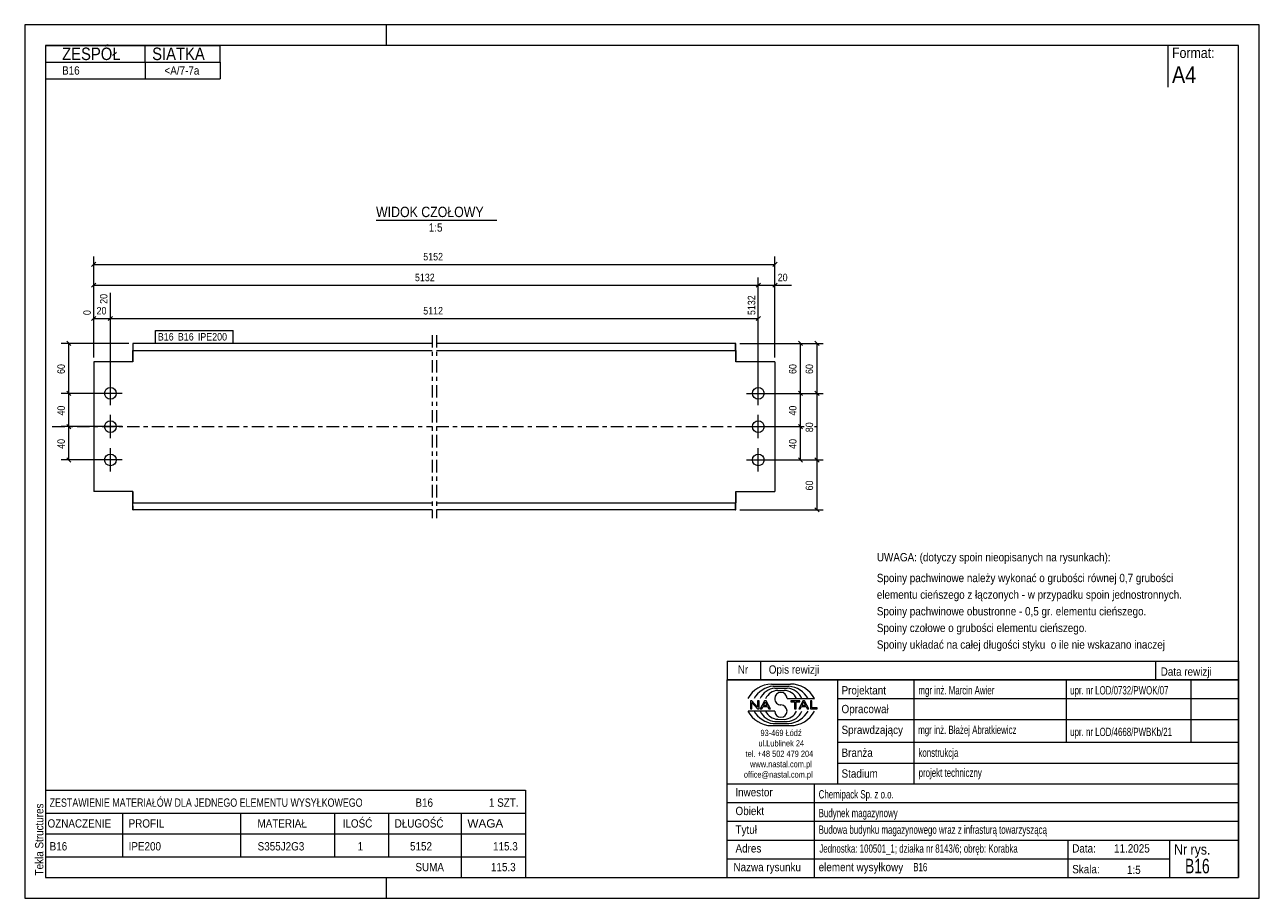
# Model space of a CAD drawing. Header units: millimetres. Extents: x 0 to 297, y 0 to 210.
import ezdxf

# ---------------------------------------------------------------- set-up
doc = ezdxf.new("R2010")
doc.units = ezdxf.units.MM
for name, pattern in [('XKITLINE00', [0]), ('XKITLINE01', [4, 1, -1, 1, -1]), ('XKITLINE03', [6, 3, -1, 1, -1])]:
    doc.linetypes.add(name, pattern=pattern)
for name, color, linetype, lineweight in [('Arkusz rysunku', 3, 'Continuous', 0), ('Element', 2, 'Continuous', 0), ('Inny typ obiektu', 7, 'Continuous', 0), ('Wymiar', 4, 'Continuous', 0), ('Znak elementu', 2, 'Continuous', 0), ('Śruba', 3, 'Continuous', 0)]:
    doc.layers.add(name, color=color, linetype=linetype, lineweight=lineweight)
doc.styles.add('ARIAL', font='ARIAL.TTF')

msp = doc.modelspace()

# ---------------------------------------------------------------- linework, layer by layer
at = {"layer": 'Arkusz rysunku', "linetype": 'XKITLINE00', "lineweight": 0}
for p, q in [((297, 210), (0, 210)), ((0, 210), (0, 0)), ((87, 205), (87, 210)), ((297, 0), (297, 210)), ((292, 205), (5, 205)), ((5, 205), (5, 5)), ((292, 5), (292, 205)), ((5, 5), (292, 5)), ((87, 0), (87, 5)), ((0, 0), (297, 0))]:
    msp.add_line(p, q, dxfattribs=at)
at = {"layer": 'Element', "linetype": 'XKITLINE03', "lineweight": 0}
for p, q in [((98.03, 135.38), (98.03, 91.38)), ((99.04, 135.38), (99.04, 91.38)), ((6.62, 113.38), (98.03, 113.38)), ((99.03, 113.38), (187.5, 113.38)), ((190.02, 113.38), (190.47, 113.38))]:
    msp.add_line(p, q, dxfattribs=at)
at = {"layer": 'Element', "linetype": 'XKITLINE00', "lineweight": 0}
for p, q in [((98.03, 133.38), (26.03, 133.38)), ((26.03, 133.38), (26.03, 131.68)), ((26.03, 131.68), (98.03, 131.68)), ((26.04, 131.5), (26.04, 131.68)), ((26.05, 130.98), (26.04, 131.5)), ((26.05, 130.2), (26.05, 130.98)), ((171.06, 133.38), (99.03, 133.38)), ((99.03, 131.68), (171.03, 131.68)), ((171.03, 133.38), (171.06, 133.38)), ((171.03, 131.68), (171.03, 133.38)), ((171.03, 131.68), (171.04, 131.68)), ((171.04, 131.68), (171.03, 131.68)), ((171.06, 131.68), (171.04, 131.68)), ((171.04, 131.68), (171.04, 131.5)), ((171.04, 131.5), (171.05, 130.98)), ((171.05, 131.68), (171.06, 131.68)), ((171.05, 131.5), (171.05, 131.68)), ((171.05, 130.98), (171.05, 131.5)), ((171.05, 130.98), (171.05, 130.2)), ((171.05, 130.2), (171.05, 130.98)), ((171.06, 131.68), (171.06, 133.38)), ((26.05, 128.98), (16.62, 128.98)), ((16.62, 128.98), (16.62, 97.82)), ((26.05, 129.28), (26.05, 130.2)), ((26.05, 129.28), (26.05, 128.98)), ((26.05, 128.98), (26.05, 128.98)), ((171.05, 130.2), (171.05, 129.28)), ((171.05, 128.98), (171.05, 129.28)), ((180.47, 128.98), (171.05, 128.98)), ((180.47, 128.98), (180.47, 97.79)), ((26.05, 97.82), (16.62, 97.82)), ((26.03, 93.38), (26.03, 95.08)), ((26.03, 95.08), (98.03, 95.08)), ((26.04, 95.78), (26.05, 96.56)), ((26.04, 95.26), (26.04, 95.78)), ((26.04, 95.08), (26.04, 95.26)), ((26.05, 97.82), (26.05, 97.48)), ((26.05, 96.56), (26.05, 97.48)), ((99.03, 95.08), (171.04, 95.08)), ((171.03, 93.38), (171.03, 95.08)), ((171.05, 96.56), (171.04, 95.78)), ((171.04, 95.78), (171.04, 95.26)), ((171.04, 95.26), (171.04, 95.08)), ((171.06, 95.08), (171.04, 95.08)), ((171.05, 97.48), (171.05, 97.79)), ((171.05, 97.79), (180.47, 97.79)), ((171.05, 97.48), (171.05, 96.56)), ((171.05, 95.78), (171.05, 96.56)), ((171.05, 95.26), (171.05, 95.78)), ((171.05, 95.08), (171.05, 95.26)), ((171.06, 95.08), (171.05, 95.08)), ((171.06, 93.38), (171.06, 95.08)), ((98.03, 93.38), (26.03, 93.38)), ((171.03, 93.38), (99.03, 93.38)), ((171.03, 93.38), (171.06, 93.38)), ((171.06, 93.38), (171.03, 93.38))]:
    msp.add_line(p, q, dxfattribs=at)
at = {"layer": 'Element', "linetype": 'XKITLINE01', "lineweight": 0}
for p, q in [((26.03, 131.68), (26.04, 131.68)), ((26.05, 131.68), (26.05, 131.5)), ((26.05, 131.5), (26.05, 130.98)), ((26.05, 130.98), (26.05, 130.2)), ((26.06, 131.68), (26.06, 133.38)), ((171.04, 131.68), (171.03, 131.68)), ((26.05, 130.2), (26.05, 129.28)), ((26.05, 128.98), (26.05, 129.28)), ((26.05, 128.98), (26.05, 128.98)), ((171.05, 129.28), (171.05, 130.2)), ((171.05, 128.98), (171.05, 129.28)), ((26.04, 95.08), (26.03, 95.08)), ((26.05, 97.82), (26.05, 97.82)), ((26.05, 97.48), (26.05, 97.82)), ((26.05, 97.48), (26.05, 96.56)), ((26.05, 96.56), (26.05, 95.78)), ((26.05, 95.78), (26.05, 95.26)), ((26.05, 95.26), (26.05, 95.08)), ((26.06, 93.38), (26.06, 95.08)), ((171.04, 95.08), (171.03, 95.08)), ((171.05, 97.48), (171.05, 97.79)), ((171.05, 96.56), (171.05, 97.48)), ((26.03, 93.38), (26.06, 93.38))]:
    msp.add_line(p, q, dxfattribs=at)
at = {"layer": 'Inny typ obiektu', "linetype": 'XKITLINE00', "lineweight": 0}
for p, q in [((5, 205), (47, 205)), ((5, 205), (5, 201)), ((29, 201), (29, 205)), ((47, 201), (47, 205)), ((275, 205), (275, 195)), ((5, 201), (47, 201)), ((5, 201), (5, 197)), ((29, 201), (29, 197)), ((47, 201), (47, 197)), ((5, 197), (47, 197)), ((84.52, 163), (113.6, 163)), ((169, 57), (169, 52.5)), ((169, 57), (292, 57)), ((177, 57), (177, 52.5)), ((272, 57), (272, 52.5)), ((292, 57), (292, 52.5)), ((292, 52.5), (169, 52.5)), ((169, 5), (169, 52.5)), ((169, 52.5), (292, 52.5)), ((179.62, 51.49), (184.23, 51.5)), ((180.07, 50.99), (183.86, 51)), ((180.46, 50.49), (183.45, 50.49)), ((195.5, 52.5), (195.5, 27.5)), ((214, 27.5), (214, 52.5)), ((250.5, 52.5), (250.5, 37.5)), ((280.5, 52.5), (280.5, 37.5)), ((292, 52.5), (292, 5)), ((181.2, 49.98), (182.73, 49.99)), ((183.42, 47.99), (189.98, 47.99)), ((195.5, 48), (292, 48)), ((180.43, 45.01), (174, 45.01)), ((174.93, 47.44), (174.57, 47.44)), ((174.57, 47.44), (174.57, 45.56)), ((174.57, 45.56), (174.9, 45.56)), ((174.9, 47.04), (176.29, 45.56)), ((174.9, 45.56), (174.9, 47.04)), ((176.31, 45.96), (174.93, 47.44)), ((176.29, 45.56), (176.65, 45.56)), ((176.65, 47.44), (176.31, 47.44)), ((176.31, 47.44), (176.31, 45.96)), ((176.65, 45.56), (176.65, 47.44)), ((177.96, 47.44), (176.94, 45.56)), ((176.94, 45.56), (177.31, 45.56)), ((177.31, 45.56), (177.61, 46.13)), ((177.61, 46.13), (178.71, 46.13)), ((177.71, 46.33), (178.14, 47.24)), ((178.6, 46.33), (177.71, 46.33)), ((178.33, 47.44), (177.96, 47.44)), ((178.14, 47.24), (178.6, 46.33)), ((179.41, 45.56), (178.33, 47.44)), ((178.71, 46.13), (179.02, 45.56)), ((179.02, 45.56), (179.41, 45.56)), ((186.43, 47.44), (184.34, 47.44)), ((184.34, 47.44), (184.34, 47.22)), ((184.34, 47.22), (185.21, 47.22)), ((185.21, 47.22), (185.21, 45.56)), ((185.21, 45.56), (185.56, 45.56)), ((185.56, 45.56), (185.56, 47.22)), ((185.56, 47.22), (186.43, 47.22)), ((187.21, 47.44), (186.2, 45.56)), ((186.2, 45.56), (186.57, 45.56)), ((186.43, 47.22), (186.43, 47.44)), ((186.57, 45.56), (186.86, 46.13)), ((186.86, 46.13), (187.96, 46.13)), ((186.96, 46.33), (187.39, 47.24)), ((187.86, 46.33), (186.96, 46.33)), ((187.59, 47.44), (187.21, 47.44)), ((187.4, 47.24), (187.39, 47.24)), ((187.4, 47.24), (187.86, 46.33)), ((188.67, 45.56), (187.59, 47.44)), ((187.96, 46.13), (188.27, 45.56)), ((188.27, 45.56), (188.67, 45.56)), ((189.36, 47.44), (189.01, 47.44)), ((189.01, 47.44), (189.01, 45.56)), ((189.01, 45.56), (190.66, 45.56)), ((189.36, 45.78), (189.36, 47.44)), ((190.66, 45.78), (189.36, 45.78)), ((190.66, 45.56), (190.66, 45.78)), ((180.07, 42.01), (183.86, 42)), ((180.46, 42.51), (183.45, 42.51)), ((181.2, 43.02), (182.73, 43.01)), ((195.5, 43), (292, 43)), ((179.62, 41.51), (184.23, 41.5)), ((195.5, 37.5), (292, 37.5)), ((195.5, 32.5), (292, 32.5)), ((169, 27.5), (292, 27.5)), ((190, 5), (190, 27.5)), ((5, 26), (5, 20.5)), ((5, 26), (120.5, 26)), ((120.5, 26), (120.5, 20.5)), ((169, 23), (292, 23)), ((5, 20.5), (5, 15.5)), ((5, 20.5), (120.5, 20.5)), ((23.5, 20.5), (23.5, 15.5)), ((52, 15.5), (52, 20.5)), ((74.5, 20.5), (74.5, 15.5)), ((87.5, 20.5), (87.5, 15.5)), ((105, 20.5), (105, 15.5)), ((120.5, 20.5), (120.5, 15.5)), ((169, 18.5), (292, 18.5)), ((5, 15.5), (120.5, 15.5)), ((5, 15.5), (5, 10)), ((23.5, 15.5), (23.5, 10)), ((52, 10), (52, 15.5)), ((74.5, 15.5), (74.5, 10)), ((87.5, 15.5), (87.5, 10)), ((105, 15.5), (105, 10)), ((120.5, 15.5), (120.5, 10)), ((169, 14), (292, 14)), ((251, 5), (251, 14)), ((275.5, 5), (275.5, 14)), ((5, 10), (5, 5)), ((5, 10), (120.5, 10)), ((105, 10), (105, 5)), ((120.5, 10), (120.5, 5)), ((169, 9.5), (275.5, 9.5)), ((5, 5), (120.5, 5)), ((169, 5), (292, 5))]:
    msp.add_line(p, q, dxfattribs=at)
for centre, radius, start, end in [((179.72, 45.08), 6.42, 90.8317, 153.0136), ((180.67, 45), 6.02, 95.7347, 150.2266), ((183.22, 46.41), 4.08, 22.7023, 86.7527), ((183.24, 44.98), 6.04, 29.8256, 84.1252), ((184.25, 45.07), 6.43, 27.0191, 90.199), ((180.7, 46.42), 4.07, 93.3428, 157.3393), ((181.33, 46.6), 3.38, 92.229, 155.8008), ((181.92, 47.99), 1.49, 0.0741, 179.9259), ((181.92, 47.99), 1.49, 179.9259, 270), ((182.59, 46.6), 3.39, 24.2351, 87.5913), ((179.72, 47.92), 6.42, 206.9864, 269.1683), ((180.67, 48), 6.02, 209.7734, 264.2653), ((180.7, 46.58), 4.07, 202.6607, 266.6572), ((181.33, 46.4), 3.38, 204.1992, 267.771), ((181.92, 45.01), 1.49, 180.0741, 359.9259), ((181.92, 45), 1.49, 0.0741, 90), ((182.59, 46.4), 3.39, 272.4087, 335.7649), ((183.22, 46.59), 4.08, 273.2473, 337.2977), ((183.24, 48.02), 6.04, 275.8748, 330.1744), ((184.25, 47.93), 6.43, 269.801, 332.9809)]:
    msp.add_arc(centre, radius, start, end, dxfattribs=at)
at = {"layer": 'Wymiar', "linetype": 'XKITLINE00', "lineweight": 0}
for p, q in [((17.13, 152.89), (16.11, 151.87)), ((16.62, 129.98), (16.62, 154.24)), ((16.62, 152.38), (180.47, 152.38)), ((180.98, 152.89), (179.96, 151.87)), ((180.47, 129.98), (180.47, 154.24)), ((16.62, 129.98), (16.62, 149.24)), ((176.47, 122.38), (176.47, 149.24)), ((176.47, 122.38), (176.47, 149.24)), ((180.47, 129.98), (180.47, 149.24)), ((17.13, 147.89), (16.11, 146.87)), ((16.62, 147.38), (176.47, 147.38)), ((20.62, 122.38), (20.62, 145.57)), ((20.62, 122.38), (20.62, 145.57)), ((176.98, 147.89), (175.96, 146.87)), ((176.98, 147.89), (175.96, 146.87)), ((176.47, 147.38), (180.47, 147.38)), ((176.47, 122.38), (176.47, 145.54)), ((180.98, 147.89), (179.96, 146.87)), ((180.47, 147.38), (184.49, 147.38)), ((180.47, 147.38), (184.49, 147.38)), ((17.13, 139.89), (16.11, 138.87)), ((16.62, 129.98), (16.62, 141.54)), ((21.13, 139.89), (20.11, 138.87)), ((21.13, 139.89), (20.11, 138.87)), ((176.98, 139.89), (175.96, 138.87)), ((16.62, 139.38), (20.62, 139.38)), ((20.62, 139.38), (176.47, 139.38)), ((10.11, 133.89), (11.13, 132.87)), ((186.11, 133.89), (187.13, 132.87)), ((190.11, 133.89), (191.13, 132.87)), ((25.03, 133.38), (8.76, 133.38)), ((10.62, 121.38), (10.62, 133.38)), ((172.06, 133.38), (192.06, 133.38)), ((172.06, 133.38), (188.06, 133.38)), ((186.62, 121.38), (186.62, 133.38)), ((190.62, 121.38), (190.62, 133.38)), ((10.11, 121.89), (11.13, 120.87)), ((10.11, 121.89), (11.13, 120.87)), ((186.11, 121.89), (187.13, 120.87)), ((186.11, 121.89), (187.13, 120.87)), ((190.11, 121.89), (191.13, 120.87)), ((190.11, 121.89), (191.13, 120.87)), ((19.62, 121.38), (8.76, 121.38)), ((19.62, 121.38), (8.76, 121.38)), ((10.62, 113.38), (10.62, 121.38)), ((177.47, 121.38), (192.06, 121.38)), ((177.47, 121.38), (192.06, 121.38)), ((177.47, 121.38), (188.06, 121.38)), ((177.47, 121.38), (188.06, 121.38)), ((186.62, 113.38), (186.62, 121.38)), ((190.62, 105.38), (190.62, 121.38)), ((19.62, 113.38), (8.76, 113.38)), ((19.62, 113.38), (8.76, 113.38)), ((10.11, 113.89), (11.13, 112.87)), ((10.11, 113.89), (11.13, 112.87)), ((10.62, 105.38), (10.62, 113.38)), ((177.47, 113.38), (187.5, 113.38)), ((177.47, 113.38), (187.5, 113.38)), ((186.11, 113.89), (187.13, 112.87)), ((186.11, 113.89), (187.13, 112.87)), ((186.62, 105.38), (186.62, 113.38)), ((19.62, 105.38), (8.76, 105.38)), ((10.11, 105.89), (11.13, 104.87)), ((177.47, 105.38), (192.06, 105.38)), ((177.47, 105.38), (192.06, 105.38)), ((177.47, 105.38), (188.06, 105.38)), ((186.11, 105.89), (187.13, 104.87)), ((190.11, 105.89), (191.13, 104.87)), ((190.11, 105.89), (191.13, 104.87)), ((190.62, 93.38), (190.62, 105.38)), ((172.06, 93.38), (192.06, 93.38)), ((190.11, 93.89), (191.13, 92.87))]:
    msp.add_line(p, q, dxfattribs=at)
at = {"layer": 'Znak elementu', "linetype": 'XKITLINE00', "lineweight": 0}
for p, q in [((31.43, 136.48), (50.13, 136.48)), ((31.43, 133.48), (31.43, 136.48)), ((50.13, 133.48), (50.13, 136.48)), ((31.43, 133.48), (50.13, 133.48))]:
    msp.add_line(p, q, dxfattribs=at)
at = {"layer": 'Śruba', "linetype": 'XKITLINE00', "lineweight": 0}
for p, q in [((20.62, 118.58), (20.62, 124.18)), ((176.47, 118.58), (176.47, 124.18)), ((23.42, 121.38), (17.82, 121.38)), ((173.67, 121.38), (179.27, 121.38)), ((20.62, 110.58), (20.62, 116.18)), ((176.47, 110.58), (176.47, 116.18)), ((23.42, 113.38), (17.82, 113.38)), ((173.67, 113.38), (179.27, 113.38)), ((20.62, 102.58), (20.62, 108.18)), ((176.47, 102.58), (176.47, 108.18)), ((23.42, 105.38), (17.82, 105.38)), ((173.67, 105.38), (179.27, 105.38))]:
    msp.add_line(p, q, dxfattribs=at)
for centre in [(20.62, 121.38), (176.47, 121.38), (20.62, 113.38), (176.47, 113.38), (20.62, 105.38), (176.47, 105.38)]:
    msp.add_circle(centre, 1.4, dxfattribs=at)

# ---------------------------------------------------------------- texts
at = {"layer": 'Arkusz rysunku', "style": 'ARIAL', "width": 0.85}
msp.add_text('Tekla Structures', height=2, rotation=90, dxfattribs=at).set_placement((4.5, 5.5))
at = {"layer": 'Inny typ obiektu', "style": 'ARIAL'}
for s, height, width, p in [('ZESPÓŁ', 3, 0.85, (9, 201.5)), ('SIATKA', 3, 0.85, (30.66, 201.5)), ('Format:', 2.5, 0.85, (276, 202)), ('B16', 2, 0.85, (9, 198)), ('<A/7-7a', 2, 0.85, (33.63, 198)), ('A4', 4, 0.85, (276, 196)), ('WIDOK CZOŁOWY', 2.5, 0.85, (84.52, 163.75)), ('1:5', 2, 0.85, (97.21, 160.25)), ('UWAGA: (dotyczy spoin nieopisanych na rysunkach):', 2, 0.85, (205, 81)), ('Spoiny pachwinowe należy wykonać o grubości równej 0,7 grubości', 2, 0.85, (205, 76)), ('elementu cieńszego z łączonych - w przypadku spoin jednostronnych.', 2, 0.85, (205, 72)), ('Spoiny pachwinowe obustronne - 0,5 gr. elementu cieńszego.', 2, 0.85, (205, 68)), ('Spoiny czołowe o grubości elementu cieńszego.', 2, 0.85, (205, 64)), ('Spoiny układać na całej długości styku  o ile nie wskazano inaczej', 2, 0.85, (205, 60)), ('Nr', 2, 0.85, (171.54, 54)), ('Opis rewizji', 2, 0.85, (179, 54)), ('Data rewizji', 2, 0.85, (273.28, 53.5)), ('Projektant', 2, 0.85, (196.5, 49)), ('mgr inż. Marcin Awier', 2, 0.68, (215, 49)), ('upr. nr LOD/0732/PWOK/07', 2, 0.68, (251.5, 49)), ('Opracował', 2, 0.85, (196.5, 44.5)), ('Sprawdzający', 2, 0.85, (196.5, 39.5)), ('mgr inż. Błażej Abratkiewicz', 2, 0.68, (214.94, 39.5)), ('93-469 Łódź', 1.5, 0.85, (177, 39)), ('upr. nr LOD/4668/PWBKb/21', 2, 0.68, (251.5, 39)), ('ul.Lublinek 24', 1.5, 0.85, (176.5, 36.5)), ('Branża', 2, 0.85, (196.5, 34)), ('konstrukcja', 2, 0.68, (215, 34)), ('tel. +48 502 479 204', 1.5, 0.85, (173.41, 34)), ('www.nastal.com.pl', 1.5, 0.85, (174.5, 31.5)), ('office@nastal.com.pl', 1.5, 0.85, (173, 29)), ('Stadium', 2, 0.85, (196.5, 29)), ('projekt techniczny', 2, 0.68, (215.04, 29.19)), ('ZESTAWIENIE MATERIAŁÓW DLA JEDNEGO ELEMENTU WYSYŁKOWEGO', 2, 0.765, (6, 22)), ('B16', 2, 0.85, (94, 22)), ('1', 2, 0.85, (111.69, 22)), (' SZT.', 2, 0.85, (113, 22)), ('Inwestor', 2, 0.85, (170.96, 24.5)), ('Chemipack Sp. z o.o.', 2, 0.68, (191, 24)), ('Obiekt', 2, 0.85, (171, 20)), ('Budynek magazynowy', 2, 0.68, (191, 19.5)), ('OZNACZENIE', 2, 0.85, (5.5, 17)), ('PROFIL', 2, 0.85, (25, 17)), ('MATERIAŁ', 2, 0.85, (56, 17)), ('ILOŚĆ', 2, 0.85, (76.5, 17)), ('DŁUGOŚĆ', 2, 0.85, (89, 17)), ('WAGA', 2, 1.008832, (106.5, 17)), ('Tytuł', 2, 0.85, (171, 15.5)), ('Budowa budynku magazynowego wraz z infrasturą towarzyszącą', 2, 0.68, (191, 15.5)), ('B16', 2, 0.85, (6, 11.5)), ('IPE200', 2, 0.85, (25, 11.5)), ('S355J2G3', 2, 0.85, (56.04, 11.5)), ('1', 2, 0.85, (80.09, 11.5)), ('5152', 2, 0.85, (92.7, 11.5)), ('115.3', 2, 0.85, (112.67, 11.5)), ('Adres', 2, 0.85, (171, 11)), ('Jednostka: 100501_1; działka nr 8143/6; obręb: Korabka', 2, 0.68, (191.16, 10.96)), ('Data:', 2, 0.85, (252, 11)), ('11.2025', 2, 0.85, (262.06, 11)), ('Nr rys.', 2.5, 0.85, (276.5, 10.5)), ('B16', 3.5, 0.68, (279.14, 6)), ('SUMA', 2, 0.85, (94, 6.5)), ('115.3', 2, 0.85, (112.17, 6.5)), ('Nazwa rysunku', 2, 0.85, (170.5, 6.5)), ('element wysyłkowy', 2, 0.85, (191, 6.5)), ('B16', 2, 0.68, (213.75, 6.5)), ('Skala:', 2, 0.85, (252, 6)), ('1:5', 2, 0.85, (265.16, 5.85))]:
    msp.add_text(s, height=height, dxfattribs=dict(at, width=width)).set_placement(p)
at = {"layer": 'Wymiar', "style": 'ARIAL', "width": 0.85}
for s, p in [('5152', (95.88, 153.34)), ('5132', (93.88, 148.34)), ('20', (181.15, 148.34)), ('20', (17.29, 140.34)), ('5112', (95.88, 140.34))]:
    msp.add_text(s, height=1.8, dxfattribs=at).set_placement(p)
for s, p in [('20', (19.9, 142.9)), ('5132', (175.75, 140.2)), ('0', (15.9, 140.2)), ('60', (9.66, 126.04)), ('60', (185.66, 126.04)), ('60', (189.66, 126.04)), ('40', (9.66, 116.04)), ('40', (185.66, 116.04)), ('80', (189.66, 112.04)), ('40', (9.66, 108.04)), ('40', (185.66, 108.04)), ('60', (189.66, 98.04))]:
    msp.add_text(s, height=1.8, rotation=90.0002, dxfattribs=at).set_placement(p)
at = {"layer": 'Znak elementu', "style": 'ARIAL', "width": 0.85}
for s, p in [('B16', (32.03, 134.08)), ('B16', (36.85, 134.08)), ('IPE200', (41.66, 134.08))]:
    msp.add_text(s, height=1.8, dxfattribs=at).set_placement(p)

doc.saveas('drawing.dxf')
